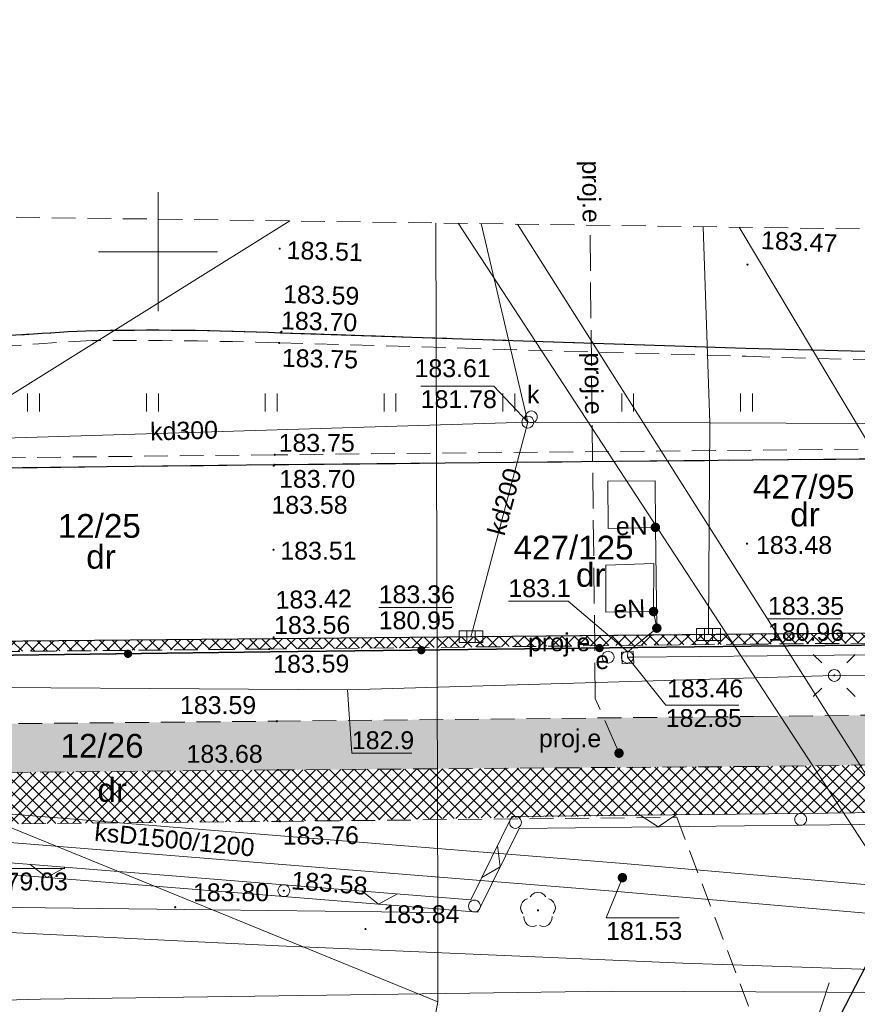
# Model space of a CAD drawing. Extents: x 8014 to 6635291, y -5609 to 5765892.
# Tile 83 of 158: x 6601194 to 6601229, y 5731818 to 5731860. Entities that reach past the tile are written whole.
import ezdxf
from ezdxf.enums import TextEntityAlignment as Align

# ---------------------------------------------------------------- set-up
doc = ezdxf.new("R2010")
doc.units = 0
doc.linetypes.add('PRZER2-1', pattern=[1.5, 1, -0.5])
doc.linetypes.add('PRZER3-1', pattern=[2, 1.5, -0.5])
doc.layers.get('0').update_dxf_attribs({"linetype": 'CONTINUOUS'})
doc.layers.add('A-SZRAF- DROGI', color=130, linetype='CONTINUOUS')
doc.layers.add('a_zieleń', color=80, linetype='CONTINUOUS')
for name, color, linetype, lineweight in [('EGDE_O', 7, 'CONTINUOUS', 18), ('GESDZI', 7, 'CONTINUOUS', 18), ('GSLKEK', 7, 'CONTINUOUS', 18), ('GSLKOG', 7, 'CONTINUOUS', 35), ('GSLKRW', 7, 'CONTINUOUS', 25), ('GSPIPD', 7, 'CONTINUOUS', 18), ('GSPWPS', 7, 'CONTINUOUS', 13), ('GSPWPS_O', 7, 'CONTINUOUS', 13), ('GSSINN', 7, 'CONTINUOUS', 18), ('GSSKOA', 7, 'CONTINUOUS', 18), ('GSSKOD', 7, 'CONTINUOUS', 18), ('GSSROW', 7, 'CONTINUOUS', 18), ('GSSUTR', 7, 'CONTINUOUS', 18), ('GUPELA', 7, 'CONTINUOUS', 18), ('GUPIKP', 7, 'CONTINUOUS', 18), ('GUPIKP_O', 7, 'CONTINUOUS', 18), ('GUPIWZ', 7, 'CONTINUOUS', 18), ('GUPIWZ_O', 7, 'CONTINUOUS', 18), ('GUPPRZ_O', 7, 'CONTINUOUS', 18), ('Ramka sekcyjna', 7, 'CONTINUOUS', 18)]:
    doc.layers.add(name, color=color, linetype=linetype, lineweight=lineweight)
for name, color, linetype, lineweight, true_color in [('EGUG_O', 7, 'CONTINUOUS', 18, 0x008000), ('GOSRBG', 4, 'CONTINUOUS', 35, 0x00ffff), ('GSPRDL', 7, 'CONTINUOUS', 18, 0x008000), ('GULCPR', 7, 'CONTINUOUS', 18, 0xd200d2), ('GULEPR', 1, 'CONTINUOUS', 18, 0xff0000), ('GULEPR_O', 1, 'CONTINUOUS', 18, 0xff0000), ('GULKPR', 7, 'CONTINUOUS', 18, 0x803300), ('GULKPR_O', 7, 'CONTINUOUS', 18, 0x803300), ('GULTPR', 7, 'CONTINUOUS', 18, 0xff9100), ('GUPEUT', 1, 'CONTINUOUS', 18, 0xff0000), ('GUPEUT_O', 1, 'CONTINUOUS', 18, 0xff0000), ('GUPKKS', 7, 'CONTINUOUS', 18, 0x803300), ('GUPKSD', 7, 'CONTINUOUS', 18, 0x803300), ('GUPKUT', 7, 'CONTINUOUS', 18, 0x803300), ('SUEP_O', 1, 'CONTINUOUS', 18, 0xff0000)]:
    doc.layers.add(name, color=color, linetype=linetype, lineweight=lineweight, true_color=true_color)
doc.styles.add('Arial', font='arial.ttf')
pattern_1 = [(45, (3365827.47042, 2822255.7523), (-0.265165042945, 0.265165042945), []), (135, (3365827.47042, 2822255.7523), (-0.265165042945, -0.265165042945), [])]

# ---------------------------------------------------------------- blocks, each defined once
blk = doc.blocks.new('D_GSPRDL1')
blk.add_hatch(color=0).paths.add_polyline_path([(0, -0.045), (0.013906, -0.042798), (0.02645, -0.036406), (0.036406, -0.02645), (0.042798, -0.013906), (0.045, 0), (0.042798, 0.013906), (0.036406, 0.02645), (0.02645, 0.036406), (0.013906, 0.042798), (0, 0.045), (-0.013906, 0.042798), (-0.02645, 0.036406), (-0.036406, 0.02645), (-0.042798, 0.013906), (-0.045, 0), (-0.042798, -0.013906), (-0.036406, -0.02645), (-0.02645, -0.036406), (-0.013906, -0.042798)])
at = {"color": 0}
for points in [[(-0.635969, -0.134326), (-0.70458, -0.024001), (-0.731429, 0.103115), (-0.713292, 0.231763), (-0.652348, 0.346501), (-0.55591, 0.433559), (-0.435555, 0.482485)], [(-0.324277, 0.563333), (-0.240553, 0.662679), (-0.127956, 0.727494), (0, 0.75), (0.127956, 0.727494), (0.240553, 0.662679), (0.324277, 0.563333)], [(0.435555, 0.482485), (0.55591, 0.433559), (0.652348, 0.346501), (0.713292, 0.231763), (0.731429, 0.103115), (0.70458, -0.024001), (0.635969, -0.134326)], [(-0.068773, -0.646351), (-0.194901, -0.677512), (-0.324092, -0.663766), (-0.440839, -0.606763), (-0.531129, -0.513345), (-0.584125, -0.394725), (-0.593465, -0.265141)], [(0.593465, -0.265141), (0.584125, -0.394725), (0.531129, -0.513345), (0.440839, -0.606763), (0.324092, -0.663766), (0.194901, -0.677512), (0.068773, -0.646351)]]:
    blk.add_lwpolyline(points, dxfattribs=at)
blk = doc.blocks.new('D_GUPKUT1')
blk.add_hatch(color=0).paths.add_polyline_path([(-0.2, 0), (-0.193185, -0.051764), (-0.173205, -0.1), (-0.141421, -0.141421), (-0.1, -0.173205), (-0.051764, -0.193185), (0, -0.2), (0.051764, -0.193185), (0.1, -0.173205), (0.141421, -0.141421), (0.173205, -0.1), (0.193185, -0.051764), (0.2, 0), (0.193185, 0.051764), (0.173205, 0.1), (0.141421, 0.141421), (0.1, 0.173205), (0.051764, 0.193185), (0, 0.2), (-0.051764, 0.193185), (-0.1, 0.173205), (-0.141421, 0.141421), (-0.173205, 0.1), (-0.193185, 0.051764)])
blk = doc.blocks.new('D_GUPEUT1')
blk.add_hatch(color=0).paths.add_polyline_path([(-0.2, 0), (-0.193185, -0.051764), (-0.173205, -0.1), (-0.141421, -0.141421), (-0.1, -0.173205), (-0.051764, -0.193185), (0, -0.2), (0.051764, -0.193185), (0.1, -0.173205), (0.141421, -0.141421), (0.173205, -0.1), (0.193185, -0.051764), (0.2, 0), (0.193185, 0.051764), (0.173205, 0.1), (0.141421, 0.141421), (0.1, 0.173205), (0.051764, 0.193185), (0, 0.2), (-0.051764, 0.193185), (-0.1, 0.173205), (-0.141421, 0.141421), (-0.173205, 0.1), (-0.193185, 0.051764)])
blk = doc.blocks.new('D_GUPIKP1_1')
at = {"color": 0}
blk.add_lwpolyline([(0, 0.25), (0.064705, 0.241481), (0.125, 0.216506), (0.176777, 0.176777), (0.216506, 0.125), (0.241481, 0.064705), (0.25, 0), (0.241481, -0.064705), (0.216506, -0.125), (0.176777, -0.176777), (0.125, -0.216506), (0.064705, -0.241481), (0, -0.25), (-0.064705, -0.241481), (-0.125, -0.216506), (-0.176777, -0.176777), (-0.216506, -0.125), (-0.241481, -0.064705), (-0.25, 0), (-0.241481, 0.064705), (-0.216506, 0.125), (-0.176777, 0.176777), (-0.125, 0.216506), (-0.064705, 0.241481)], close=True, dxfattribs=at)
blk = doc.blocks.new('D_GUPKSD1_1')
at = {"color": 0}
blk.add_lwpolyline([(0, 0.25), (0.064705, 0.241481), (0.125, 0.216506), (0.176777, 0.176777), (0.216506, 0.125), (0.241481, 0.064705), (0.25, 0), (0.241481, -0.064705), (0.216506, -0.125), (0.176777, -0.176777), (0.125, -0.216506), (0.064705, -0.241481), (0, -0.25), (-0.064705, -0.241481), (-0.125, -0.216506), (-0.176777, -0.176777), (-0.216506, -0.125), (-0.241481, -0.064705), (-0.25, 0), (-0.241481, 0.064705), (-0.216506, 0.125), (-0.176777, 0.176777), (-0.125, 0.216506), (-0.064705, 0.241481)], close=True, dxfattribs=at)
blk = doc.blocks.new('D_GUPIWZ1_1')
at = {"color": 0}
blk.add_lwpolyline([(0, 0.25), (0.064705, 0.241481), (0.125, 0.216506), (0.176777, 0.176777), (0.216506, 0.125), (0.241481, 0.064705), (0.25, 0), (0.241481, -0.064705), (0.216506, -0.125), (0.176777, -0.176777), (0.125, -0.216506), (0.064705, -0.241481), (0, -0.25), (-0.064705, -0.241481), (-0.125, -0.216506), (-0.176777, -0.176777), (-0.216506, -0.125), (-0.241481, -0.064705), (-0.25, 0), (-0.241481, 0.064705), (-0.216506, 0.125), (-0.176777, 0.176777), (-0.125, 0.216506), (-0.064705, 0.241481)], close=True, dxfattribs=at)
blk = doc.blocks.new('D_GUPKKS1')
at = {"color": 0}
blk.add_lwpolyline([(0.5, -0.25), (-0.5, -0.25), (-0.5, 0.25), (0.5, 0.25)], close=True, dxfattribs=at)
for points in [[(-0.175, -0.25), (-0.175, 0.25)], [(0.175, -0.25), (0.175, 0.25)]]:
    blk.add_lwpolyline(points, dxfattribs=at)
blk = doc.blocks.new('D_GUPIWZ1_2')
at = {"color": 0}
blk.add_lwpolyline([(-0.25, -0.25), (0.25, -0.25), (0.25, 0.25), (-0.25, 0.25)], close=True, dxfattribs=at)
blk = doc.blocks.new('D_GSPWPS1')
blk.add_hatch(color=0).paths.add_polyline_path([(-0.045, 0), (-0.043467, -0.011647), (-0.038971, -0.0225), (-0.03182, -0.03182), (-0.0225, -0.038971), (-0.011647, -0.043467), (0, -0.045), (0.011647, -0.043467), (0.0225, -0.038971), (0.03182, -0.03182), (0.038971, -0.0225), (0.043467, -0.011647), (0.045, 0), (0.043467, 0.011647), (0.038971, 0.0225), (0.03182, 0.03182), (0.0225, 0.038971), (0.011647, 0.043467), (0, 0.045), (-0.011647, 0.043467), (-0.0225, 0.038971), (-0.03182, 0.03182), (-0.038971, 0.0225), (-0.043467, 0.011647)])
blk = doc.blocks.new('D_GSPIPD1')
at = {"color": 0}
blk.add_lwpolyline([(0, 0.25), (0.064705, 0.241481), (0.125, 0.216506), (0.176777, 0.176777), (0.216506, 0.125), (0.241481, 0.064705), (0.25, 0), (0.241481, -0.064705), (0.216506, -0.125), (0.176777, -0.176777), (0.125, -0.216506), (0.064705, -0.241481), (0, -0.25), (-0.064705, -0.241481), (-0.125, -0.216506), (-0.176777, -0.176777), (-0.216506, -0.125), (-0.241481, -0.064705), (-0.25, 0), (-0.241481, 0.064705), (-0.216506, 0.125), (-0.176777, 0.176777), (-0.125, 0.216506), (-0.064705, 0.241481)], close=True, dxfattribs=at)
blk = doc.blocks.new('D_KTOK03')
at = {"color": 0}
blk.add_lwpolyline([(-0.75, -0.25), (0, 0.25), (0.75, -0.25)], dxfattribs=at)
blk = doc.blocks.new('D_KOLO')
blk.add_hatch(color=0).paths.add_polyline_path([(-0.175, 0), (-0.169037, -0.045293), (-0.151554, -0.0875), (-0.123744, -0.123744), (-0.0875, -0.151554), (-0.045293, -0.169037), (0, -0.175), (0.045293, -0.169037), (0.0875, -0.151554), (0.123744, -0.123744), (0.151554, -0.0875), (0.169037, -0.045293), (0.175, 0), (0.169037, 0.045293), (0.151554, 0.0875), (0.123744, 0.123744), (0.0875, 0.151554), (0.045293, 0.169037), (0, 0.175), (-0.045293, 0.169037), (-0.0875, 0.151554), (-0.123744, 0.123744), (-0.151554, 0.0875), (-0.169037, 0.045293)])
blk = doc.blocks.new('D_GUPELA2')
blk.add_hatch(color=0).paths.add_polyline_path([(-0.001087, 0.044987), (0.011881, 0.043403), (0.021281, 0.03965), (0.030065, 0.033482), (0.038133, 0.023893), (0.043117, 0.012881), (0.044986, 0.001113), (0.044323, -0.007777), (0.040557, -0.019497), (0.033417, -0.030138), (0.024849, -0.037517), (0.013788, -0.042836), (0.002013, -0.044955), (-0.00982, -0.043916), (-0.020466, -0.040077), (-0.029541, -0.033946), (-0.036867, -0.025804), (-0.04187, -0.01649), (-0.04461, -0.005909), (-0.044532, 0.006476), (-0.041285, 0.017903), (-0.034764, 0.028574), (-0.024479, 0.03776), (-0.013449, 0.042943)])
at = {"color": 0}
for points in [[(-0.883883, 0.883883), (-0.53033, 0.53033)], [(0.883883, 0.883883), (0.53033, 0.53033)], [(-0.883883, -0.883883), (-0.53033, -0.53033)], [(0.883883, -0.883883), (0.53033, -0.53033)]]:
    blk.add_lwpolyline(points, dxfattribs=at)
blk = doc.blocks.new('D_GUPELA1')
at = {"color": 0}
blk.add_lwpolyline([(0, 0.25), (0.064705, 0.241481), (0.125, 0.216506), (0.176777, 0.176777), (0.216506, 0.125), (0.241481, 0.064705), (0.25, 0), (0.241481, -0.064705), (0.216506, -0.125), (0.176777, -0.176777), (0.125, -0.216506), (0.064705, -0.241481), (0, -0.25), (-0.064705, -0.241481), (-0.125, -0.216506), (-0.176777, -0.176777), (-0.216506, -0.125), (-0.241481, -0.064705), (-0.25, 0), (-0.241481, 0.064705), (-0.216506, 0.125), (-0.176777, 0.176777), (-0.125, 0.216506), (-0.064705, 0.241481)], close=True, dxfattribs=at)
blk = doc.blocks.new('D_GSSUTR1')
at = {"color": 0}
for points in [[(-0.25666, 0.36165), (-0.25666, -0.38835)], [(0.24334, -0.38835), (0.24334, 0.36165)]]:
    blk.add_lwpolyline(points, dxfattribs=at)

msp = doc.modelspace()

# ---------------------------------------------------------------- hatches: boundary and pattern name
at = {"layer": 'A-SZRAF- DROGI', "linetype": 'ByBlock', "lineweight": 0}
h = msp.add_hatch(dxfattribs=at)
h.set_pattern_fill('ANSI37', color=253, scale=3, style=0)
h.set_pattern_definition(pattern_1)
edge = h.paths.add_edge_path()
edge.add_arc((6601135.049, 5731828.595), 3.119, 11.8601, 83.2948, ccw=False)
edge.add_line((6601138.101, 5731829.236), (6601138.113, 5731827.991))
edge.add_line((6601138.113, 5731827.991), (6601139.904, 5731827.638))
edge.add_line((6601139.904, 5731827.638), (6601142.298, 5731827.229))
edge.add_line((6601142.298, 5731827.229), (6601144.865, 5731826.872))
edge.add_line((6601144.865, 5731826.872), (6601158.368, 5731826.512))
edge.add_arc((6601157.926, 5731849.408), 22.9, 271.1058, 285.8097)
edge.add_arc((6601157.926, 5731849.408), 22.9, 285.8097, 297.833)
edge.add_line((6601168.618, 5731829.157), (6601168.763, 5731829.218))
edge.add_line((6601168.763, 5731829.218), (6601167.783, 5731830.984))
edge.add_arc((6601162.923, 5731859.008), 28.442, 271.5412, 279.8385, ccw=False)
edge.add_line((6601163.688, 5731830.576), (6601144.991, 5731830.954))
edge.add_line((6601144.991, 5731830.954), (6601141.296, 5731831.184))
edge.add_arc((6601145.096, 5731909.341), 78.25, 262.89202, 267.21705, ccw=False)
edge = h.paths.add_edge_path()
edge.add_line((6601173.522, 5731832.264), (6601173.254, 5731831.753))
edge.add_line((6601173.254, 5731831.753), (6601173.397, 5731831.785))
edge.add_arc((6601184.528, 5731790.229), 43.021, 95.6077, 104.9947, ccw=False)
edge.add_line((6601180.324, 5731833.044), (6601185.268, 5731833.104))
edge.add_line((6601185.268, 5731833.104), (6601204.678, 5731833.279))
edge.add_line((6601204.678, 5731833.279), (6601224.915, 5731833.484))
edge.add_line((6601224.915, 5731833.484), (6601242.156, 5731833.635))
edge.add_line((6601242.156, 5731833.635), (6601241.887, 5731834.035))
edge.add_line((6601241.887, 5731834.035), (6601224.921, 5731833.908))
edge.add_line((6601224.921, 5731833.908), (6601204.854, 5731833.717))
edge.add_line((6601204.854, 5731833.717), (6601185.258, 5731833.535))
edge.add_line((6601185.258, 5731833.535), (6601179.889, 5731833.497))
edge.add_arc((6601186.454, 5731783.655), 50.273, 97.5032, 101.9994)
edge.add_line((6601176.002, 5731832.829), (6601174.522, 5731832.491))
edge.add_line((6601174.522, 5731832.491), (6601173.522, 5731832.264))
at = {"layer": 'A-SZRAF- DROGI', "linetype": 'ByBlock', "lineweight": 0, "transparency": 33554559}
h = msp.add_hatch(color=253, dxfattribs=at)
edge = h.paths.add_edge_path()
edge.add_line((6601096.742, 5731831.841), (6601097.209, 5731831.653))
edge.add_arc((6601099.591, 5731836.299), 5.221, 242.8531, 270.3939)
edge.add_line((6601099.627, 5731831.078), (6601104.261, 5731830.87))
edge.add_line((6601104.261, 5731830.87), (6601110.45, 5731830.578))
edge.add_arc((6601109.502, 5731810.601), 20, 74.8645, 87.2829, ccw=False)
edge.add_line((6601114.724, 5731829.907), (6601120.388, 5731828.375))
edge.add_arc((6601125.61, 5731847.681), 20, 254.8645, 260.2477)
edge.add_line((6601122.222, 5731827.97), (6601104.31, 5731828.801))
edge.add_line((6601104.31, 5731828.801), (6601098.736, 5731829.044))
edge.add_arc((6601099.468, 5731836.321), 7.313, 237.4214, 264.2566, ccw=False)
edge.add_line((6601095.53, 5731830.158), (6601096.742, 5731831.841))
edge.add_line((6601096.742, 5731831.841), (6601096.742, 5731831.841))
edge = h.paths.add_edge_path()
edge.add_line((6601147.321, 5731826.807), (6601144.865, 5731826.872))
edge.add_arc((6601154.924, 5731908.521), 82.266, 262.55488, 262.97666, ccw=False)
edge.add_line((6601144.264, 5731826.948), (6601138.12, 5731827.233))
edge.add_line((6601138.12, 5731827.233), (6601138.133, 5731825.909))
edge.add_arc((6601145.621, 5731850.313), 25.527, 252.9427, 266.949)
edge.add_line((6601144.262, 5731824.822), (6601158.348, 5731824.461))
edge.add_line((6601158.348, 5731824.461), (6601164.801, 5731825.446))
edge.add_line((6601164.801, 5731825.446), (6601166.102, 5731825.936))
edge.add_line((6601166.102, 5731825.936), (6601168.791, 5731826.948))
edge.add_line((6601168.791, 5731826.948), (6601172.411, 5731828.026))
edge.add_line((6601172.411, 5731828.026), (6601173.992, 5731828.189))
edge.add_arc((6601186.035, 5732243.68), 415.666, 268.33976, 269.91165)
edge.add_line((6601185.394, 5731828.015), (6601205.043, 5731828.193))
edge.add_line((6601205.043, 5731828.193), (6601225.232, 5731828.343))
edge.add_line((6601225.232, 5731828.343), (6601245.543, 5731828.59))
edge.add_line((6601245.543, 5731828.59), (6601244.161, 5731830.648))
edge.add_line((6601244.161, 5731830.648), (6601225.062, 5731830.445))
edge.add_line((6601225.062, 5731830.445), (6601204.999, 5731830.246))
edge.add_line((6601204.999, 5731830.246), (6601185.122, 5731830.062))
edge.add_line((6601185.122, 5731830.062), (6601179.527, 5731830.121))
edge.add_line((6601179.527, 5731830.121), (6601173.833, 5731830.237))
edge.add_line((6601173.833, 5731830.237), (6601172.347, 5731830.025))
edge.add_line((6601172.347, 5731830.025), (6601168.763, 5731829.218))
edge.add_line((6601168.763, 5731829.218), (6601168.618, 5731829.157))
edge.add_arc((6601157.926, 5731849.408), 22.9, 271.1058, 297.833, ccw=False)
edge.add_line((6601158.368, 5731826.512), (6601147.321, 5731826.807))
at = {"layer": 'A-SZRAF- DROGI', "linetype": 'ByBlock', "lineweight": 0}
h = msp.add_hatch(dxfattribs=at)
h.set_pattern_fill('ANSI37', color=253, scale=3, style=0)
h.set_pattern_definition(pattern_1)
h.paths.add_polyline_path([(6601164.801, 5731825.446), (6601168.791, 5731826.948), (6601168.821, 5731824.474), (6601166.454, 5731823.503)])
edge = h.paths.add_edge_path()
edge.add_line((6601172.476, 5731825.895), (6601172.411, 5731828.026))
edge.add_line((6601172.411, 5731828.026), (6601173.992, 5731828.189))
edge.add_arc((6601186.035, 5732243.68), 415.666, 268.33976, 269.91165)
edge.add_line((6601185.394, 5731828.015), (6601205.043, 5731828.193))
edge.add_line((6601205.043, 5731828.193), (6601225.232, 5731828.343))
edge.add_line((6601225.232, 5731828.343), (6601245.168, 5731828.586))
edge.add_line((6601245.168, 5731828.586), (6601245.543, 5731828.59))
edge.add_line((6601245.543, 5731828.59), (6601246.884, 5731826.594))
edge.add_line((6601246.884, 5731826.594), (6601221.79, 5731826.309))
edge.add_line((6601221.79, 5731826.309), (6601205.136, 5731826.031))
edge.add_line((6601205.136, 5731826.031), (6601185.273, 5731825.848))
edge.add_line((6601185.273, 5731825.848), (6601173.834, 5731826.053))
edge.add_line((6601173.834, 5731826.053), (6601172.476, 5731825.895))
edge = h.paths.add_edge_path()
edge.add_line((6601111.994, 5731733.86), (6601109.203, 5731750.836))
edge.add_line((6601109.203, 5731750.836), (6601106.88, 5731760.994))
edge.add_line((6601106.88, 5731760.994), (6601102.557, 5731779.174))
edge.add_line((6601102.557, 5731779.174), (6601096.809, 5731802.335))
edge.add_line((6601096.809, 5731802.335), (6601093.394, 5731815.076))
edge.add_arc((6601112.891, 5731821.407), 20.499, 186.6456, 197.9903, ccw=False)
edge.add_arc((6601104.1, 5731821.197), 11.772, 157.0931, 190.5857, ccw=False)
edge.add_line((6601093.257, 5731825.779), (6601095.519, 5731824.743))
edge.add_line((6601095.519, 5731824.743), (6601101.325, 5731802.801))
edge.add_line((6601101.325, 5731802.801), (6601106.886, 5731780.522))
edge.add_line((6601106.886, 5731780.522), (6601111.376, 5731762.136))
edge.add_line((6601111.376, 5731762.136), (6601116.585, 5731733.745))
edge.add_line((6601116.585, 5731733.745), (6601117.929, 5731724.497))
edge.add_line((6601117.929, 5731724.497), (6601120.175, 5731712.999))
edge.add_line((6601120.175, 5731712.999), (6601122.074, 5731714.127))
edge.add_line((6601122.074, 5731714.127), (6601119.954, 5731724.963))
edge.add_line((6601119.954, 5731724.963), (6601118.634, 5731734.045))
edge.add_line((6601118.634, 5731734.045), (6601113.329, 5731762.836))
edge.add_line((6601113.329, 5731762.836), (6601108.915, 5731781.012))
edge.add_line((6601108.915, 5731781.012), (6601103.286, 5731803.464))
edge.add_line((6601103.286, 5731803.464), (6601098.333, 5731822.44))
edge.add_line((6601098.333, 5731822.44), (6601100.26, 5731826.8))
edge.add_line((6601100.26, 5731826.8), (6601104.18, 5731826.61))
edge.add_line((6601104.18, 5731826.61), (6601124.59, 5731825.705))
edge.add_arc((6601125.61, 5731847.683), 22.002, 254.8648, 267.342, ccw=False)
edge.add_line((6601119.866, 5731826.445), (6601114.202, 5731827.977))
edge.add_arc((6601110.334, 5731814.504), 14.017, 73.981, 84.7293)
edge.add_line((6601111.621, 5731828.462), (6601104.31, 5731828.801))
edge.add_line((6601104.31, 5731828.801), (6601098.736, 5731829.044))
edge.add_arc((6601099.468, 5731836.321), 7.313, 237.4214, 264.2566, ccw=False)
edge.add_line((6601095.53, 5731830.158), (6601092.874, 5731826.011))
edge.add_arc((6601101.918, 5731821.944), 9.917, 155.786, 175.0174)
edge.add_arc((6601112.86, 5731821.402), 20.868, 176.144, 198.0523)
edge.add_line((6601093.019, 5731814.935), (6601096.416, 5731802.213))
edge.add_line((6601096.416, 5731802.213), (6601102.139, 5731779.125))
edge.add_line((6601102.139, 5731779.125), (6601106.492, 5731760.912))
edge.add_line((6601106.492, 5731760.912), (6601108.825, 5731750.719))
edge.add_line((6601108.825, 5731750.719), (6601111.607, 5731733.785))
edge.add_line((6601111.607, 5731733.785), (6601115.11, 5731713.014))
edge.add_line((6601115.11, 5731713.014), (6601115.783, 5731710.389))
edge.add_line((6601115.783, 5731710.389), (6601116.123, 5731710.591))
edge.add_line((6601116.123, 5731710.591), (6601115.488, 5731713.094))
edge.add_line((6601115.488, 5731713.094), (6601113.741, 5731723.477))
edge.add_line((6601113.741, 5731723.477), (6601111.994, 5731733.86))
at = {"layer": 'a_zieleń', "transparency": 33554687}
h = msp.add_hatch(dxfattribs=at)
h.set_pattern_fill('ANSI31', color=256, scale=2, angle=0.5416)
h.set_pattern_definition([(45.54155787, (6600987.53512, 5732094.77134), (-0.1784396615, 0.175097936), [])])
edge = h.paths.add_edge_path()
edge.add_line((6601184.523, 5731785.715), (6601184.767, 5731785.473))
edge.add_line((6601184.767, 5731785.473), (6601208.79, 5731802.27))
edge.add_line((6601208.79, 5731802.27), (6601211.05, 5731814.48))
edge.add_line((6601211.05, 5731814.48), (6601142.151, 5731813.823))
edge.add_arc((6601143.698, 5731819.102), 5.501, 253.6603, 270.5475)
edge.add_line((6601143.751, 5731813.601), (6601191.034, 5731814.053))
edge.add_arc((6601191.122, 5731812.113), 1.942, 359.8374, 92.594, ccw=False)
edge.add_line((6601193.063, 5731812.108), (6601193.074, 5731811.004))
edge.add_line((6601193.074, 5731811.004), (6601197.383, 5731811.045))
edge.add_line((6601197.383, 5731811.045), (6601197.425, 5731806.621))
edge.add_line((6601197.425, 5731806.621), (6601199.732, 5731806.642))
edge.add_line((6601199.732, 5731806.642), (6601199.803, 5731799.171))
edge.add_line((6601199.803, 5731799.171), (6601197.516, 5731797.165))
edge.add_line((6601197.516, 5731797.165), (6601194.216, 5731797.133))
edge.add_line((6601194.216, 5731797.133), (6601194.251, 5731793.47))
edge.add_arc((6601191.538, 5731793.658), 2.72, 281.0894, 356.0358, ccw=False)
edge.add_line((6601192.061, 5731790.989), (6601185.152, 5731786.156))
edge.add_arc((71774552.687, -87417922.681), 113685689.918, 124.97904394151, 124.97904432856)
h.paths.add_polyline_path([(6601204.906, 5731809.178), (6601202.577, 5731808.579), (6601203.741, 5731808.879)], flags=16)

# ---------------------------------------------------------------- linework, layer by layer
at = {"layer": 'GESDZI', "color": 8, "linetype": 'Continuous', "lineweight": 18, "elevation": 10.22}
for points in [[(6601205.54, 5731851.292), (6601176.16, 5731832.96), (6601175.36, 5731833.29), (6601104.43, 5731835.62), (6601101.48, 5731835.75), (6601099.523, 5731852.763)], [(6601211.694, 5731851.207), (6601211.77, 5731822.19), (6601202.29, 5731822.31), (6601176.16, 5731832.96), (6601205.54, 5731851.292)], [(6601212.623, 5731851.194), (6601236.48, 5731814.72), (6601211.05, 5731814.48), (6601211.78, 5731818.44), (6601211.77, 5731822.19), (6601211.694, 5731851.207)], [(6601328.936, 5731821.654), (6601309.16, 5731817.51), (6601301.54, 5731819.06), (6601253.79, 5731809.13), (6601242.61, 5731805.35), (6601236.48, 5731814.72), (6601212.623, 5731851.194)], [(6601224.451, 5731851.03), (6601243.15, 5731819.76), (6601235.65, 5731818.76), (6601215.126, 5731851.16)], [(6601215.126, 5731851.16), (6601235.65, 5731818.76), (6601243.15, 5731819.76), (6601267.27, 5731822.96), (6601271.23, 5731823.49), (6601294.37, 5731826.56), (6601295.01, 5731826.85), (6601299.23, 5731827.8), (6601312.52, 5731830.78), (6601326.95, 5731833.63), (6601328.92, 5731834.01), (6601329.415, 5731834.107)], [(6601249.429, 5731850.684), (6601267.27, 5731822.96), (6601243.15, 5731819.76), (6601224.451, 5731851.03)]]:
    msp.add_lwpolyline(points, dxfattribs=at)
for points in [[(6601113, 5731823.37), (6601108.55, 5731829.74), (6601104.43, 5731835.62), (6601175.36, 5731833.29), (6601176.16, 5731832.96), (6601202.29, 5731822.31)], [(6601211.78, 5731818.44), (6601211.05, 5731814.48), (6601119.83, 5731813.61), (6601115.84, 5731819.32), (6601113, 5731823.37), (6601202.29, 5731822.31)], [(6601211.78, 5731818.44), (6601202.29, 5731822.31), (6601211.77, 5731822.19)]]:
    msp.add_lwpolyline(points, close=True, dxfattribs=at)
at = {"layer": 'GOSRBG', "color": 8, "linetype": 'PRZER2-1', "lineweight": 18, "elevation": 10.04}
msp.add_lwpolyline([(6601299.084, 5731734.247), (6601325.67, 5731736.853), (6601330.011, 5731849.566), (6601060.655, 5731853.302), (6601096.398, 5731719.42), (6601107.997, 5731690.995)], close=True, dxfattribs=at)
at = {"layer": 'GSLKEK', "color": 8, "linetype": 'Continuous', "lineweight": 18, "elevation": 10.18}
for points in [[(6601306.817, 5731822.167), (6601299.1, 5731827.105), (6601283.064, 5731826.95), (6601263.084, 5731826.758), (6601243.059, 5731826.555), (6601227.042, 5731826.367), (6601214.883, 5731826.233), (6601213.165, 5731822.73), (6601205.312, 5731823.363), (6601185.394, 5731824.963), (6601174.376, 5731825.865)], [(6601306.547, 5731821.745), (6601298.956, 5731826.603), (6601283.068, 5731826.45), (6601263.088, 5731826.258), (6601243.065, 5731826.055), (6601227.048, 5731825.867), (6601215.197, 5731825.737), (6601213.463, 5731822.204), (6601205.272, 5731822.865), (6601185.354, 5731824.465), (6601174.336, 5731825.367)]]:
    msp.add_lwpolyline(points, dxfattribs=at)
at = {"layer": 'GSLKOG', "color": 8, "linetype": 'Continuous', "lineweight": 35, "elevation": 10.18}
msp.add_lwpolyline([(6601287.214, 5731833.591), (6601265.38, 5731833.757), (6601245.133, 5731833.588), (6601224.954, 5731833.396), (6601204.702, 5731833.159), (6601185.265, 5731832.905), (6601182.45, 5731832.784), (6601175.996, 5731832.065)], dxfattribs=at)
at = {"layer": 'GSLKRW', "color": 8, "linetype": 'Continuous', "lineweight": 25, "elevation": 10.18}
for points in [[(6601145.154, 5731843.61), (6601154.722, 5731843.395), (6601164.716, 5731843.565), (6601185.236, 5731845.561, -0.022667), (6601196.957, 5731846.674, -0.016793), (6601205.157, 5731846.59), (6601224.725, 5731845.936), (6601244.731, 5731845.434)], [(6601245.071, 5731834.059), (6601224.921, 5731833.908), (6601204.854, 5731833.717), (6601185.258, 5731833.535), (6601179.889, 5731833.497, 0.019621), (6601176.002, 5731832.829, -0.000655), (6601173.522, 5731832.264), (6601167.783, 5731830.984, -0.03622), (6601163.688, 5731830.576), (6601144.991, 5731830.954)], [(6601230.981, 5731826.297), (6601229.77, 5731819.92), (6601228.28, 5731817.05), (6601227.74, 5731797.67, -0.158604), (6601232.063, 5731788.296, -0.204544), (6601228.953, 5731780.232, -0.170187), (6601221.47, 5731776.54), (6601220.539, 5731776.393), (6601211.635, 5731774.994), (6601207.571, 5731774.172)]]:
    msp.add_lwpolyline(points, format="xyb", dxfattribs=at)
msp.add_lwpolyline([(6601244.525, 5731841.414), (6601224.996, 5731841.225), (6601204.905, 5731841.032), (6601184.86, 5731840.79), (6601164.97, 5731840.783), (6601144.999, 5731841.203)], dxfattribs=at)
at = {"layer": 'GSSINN', "color": 8, "linetype": 'PRZER2-1', "lineweight": 18, "elevation": 10.3}
msp.add_lwpolyline([(6601293.058, 5731834.104), (6601285.791, 5731834.008), (6601265.374, 5731833.84), (6601245.158, 5731833.661), (6601224.915, 5731833.484), (6601204.678, 5731833.279), (6601185.268, 5731833.104), (6601180.324, 5731833.044, -0.003843), (6601173.48, 5731832.14), (6601173.522, 5731832.264, 0.000264), (6601174.522, 5731832.491, -0.027174), (6601179.889, 5731833.497), (6601185.258, 5731833.535), (6601204.854, 5731833.717), (6601224.921, 5731833.908), (6601245.071, 5731834.059), (6601265.313, 5731834.272), (6601285.762, 5731834.409), (6601293.115, 5731834.511)], format="xyb", dxfattribs=at)
msp.add_lwpolyline([(6601293.058, 5731834.104), (6601285.791, 5731834.008), (6601265.374, 5731833.84), (6601245.158, 5731833.661), (6601224.915, 5731833.484), (6601204.678, 5731833.279), (6601185.268, 5731833.104), (6601180.324, 5731833.044, -0.003843), (6601173.48, 5731832.14), (6601172.42, 5731830.07), (6601173.833, 5731830.237), (6601179.527, 5731830.121), (6601185.122, 5731830.062), (6601204.999, 5731830.246), (6601225.062, 5731830.445), (6601245.658, 5731830.664), (6601265.477, 5731830.883), (6601285.708, 5731831.059), (6601291.518, 5731831.149)], format="xyb", close=True, dxfattribs=at)
at = {"layer": 'GSSKOA', "color": 8, "linetype": 'PRZER3-1', "lineweight": 18, "elevation": 10.18}
for points in [[(6601081.325, 5731847.676), (6601084.855, 5731847.418), (6601085.84, 5731847.338), (6601087.9, 5731847.16), (6601092.777, 5731846.74), (6601093.821, 5731846.636), (6601106.408, 5731845.701), (6601124.621, 5731844.526), (6601145.154, 5731843.61), (6601154.722, 5731843.395), (6601164.716, 5731843.565), (6601185.236, 5731845.561, -0.022667), (6601196.957, 5731846.674, -0.016793), (6601205.157, 5731846.59), (6601224.725, 5731845.936), (6601244.731, 5731845.434)], [(6601093.019, 5731814.935, -0.095885), (6601092.039, 5731822.805, -0.08411), (6601092.874, 5731826.011), (6601095.53, 5731830.158), (6601096.742, 5731831.841), (6601097.526, 5731832.472, -0.053289), (6601100.298, 5731834.204, -0.145569), (6601114.794, 5731835.466), (6601114.819, 5731835.706), (6601124.302, 5731835.042), (6601145.171, 5731834.156), (6601164.929, 5731833.738), (6601179.441, 5731833.711), (6601179.889, 5731833.497), (6601185.258, 5731833.535), (6601204.854, 5731833.717), (6601224.921, 5731833.908), (6601245.071, 5731834.059)]]:
    msp.add_lwpolyline(points, format="xyb", dxfattribs=at)
msp.add_lwpolyline([(6601244.525, 5731841.414), (6601224.996, 5731841.225), (6601204.905, 5731841.032), (6601184.86, 5731840.79), (6601164.97, 5731840.783), (6601144.999, 5731841.203), (6601124.591, 5731842.096), (6601106.062, 5731843.303), (6601093.63, 5731844.263), (6601092.637, 5731844.339), (6601087.652, 5731844.767), (6601085.625, 5731844.941), (6601084.552, 5731845.067), (6601080.864, 5731845.681)], dxfattribs=at)
at = {"layer": 'GSSKOD', "color": 8, "linetype": 'PRZER2-1', "lineweight": 18, "elevation": 10.18}
for points in [[(6601245.168, 5731828.586), (6601225.232, 5731828.343), (6601205.043, 5731828.193), (6601185.394, 5731828.015), (6601179.561, 5731828.064), (6601173.992, 5731828.189), (6601172.39, 5731827.98), (6601168.791, 5731826.948), (6601168.677, 5731826.905), (6601164.81, 5731825.39), (6601166.41, 5731823.44), (6601168.65, 5731824.25), (6601169.399, 5731824.161), (6601171.853, 5731824.026), (6601172.39, 5731824.09), (6601172.46, 5731825.84), (6601173.834, 5731826.053), (6601179.669, 5731825.88), (6601185.273, 5731825.848), (6601205.136, 5731826.031), (6601221.83, 5731826.203)], [(6601231.3, 5731791.68), (6601227.74, 5731797.67), (6601228.28, 5731817.05), (6601229.77, 5731819.92), (6601230.981, 5731826.297)]]:
    msp.add_lwpolyline(points, dxfattribs=at)
msp.add_lwpolyline([(6601221.83, 5731826.203), (6601225.189, 5731817.372, -0.171284), (6601225.271, 5731815.784), (6601224.79, 5731797.851), (6601220.239, 5731784.878, -0.177896), (6601216.877, 5731781.95), (6601210.405, 5731780.99), (6601199.89, 5731778.48)], format="xyb", dxfattribs=at)
at = {"layer": 'GSSROW', "color": 8, "linetype": 'PRZER2-1', "lineweight": 18, "elevation": 10.18}
for points in [[(6601172.42, 5731830.07), (6601173.833, 5731830.237), (6601179.527, 5731830.121), (6601185.122, 5731830.062), (6601204.999, 5731830.246), (6601225.062, 5731830.445), (6601245.658, 5731830.664), (6601265.477, 5731830.883), (6601285.708, 5731831.059), (6601291.518, 5731831.149), (6601296.371, 5731831.17, 0.421147), (6601297.404, 5731831.673), (6601298.18, 5731834.019), (6601300.22, 5731833.525)], [(6601300.095, 5731833.139), (6601299.21, 5731830.913, -0.317127), (6601296.431, 5731829.08), (6601285.76, 5731828.97), (6601265.514, 5731828.816), (6601245.168, 5731828.586), (6601225.232, 5731828.343), (6601205.043, 5731828.193), (6601185.394, 5731828.015), (6601179.561, 5731828.064), (6601173.992, 5731828.189), (6601172.39, 5731827.98)]]:
    msp.add_lwpolyline(points, format="xyb", dxfattribs=at)
at = {"layer": 'GSSUTR', "color": 8, "linetype": 'PRZER2-1', "lineweight": 18, "elevation": 10.1}
msp.add_lwpolyline([(6601145.154, 5731843.61), (6601154.722, 5731843.395), (6601164.716, 5731843.565), (6601185.236, 5731845.561, -0.022667), (6601196.957, 5731846.674, -0.016793), (6601205.157, 5731846.59), (6601224.725, 5731845.936), (6601244.731, 5731845.434)], format="xyb", dxfattribs=at)
msp.add_lwpolyline([(6601244.698, 5731845.002), (6601265.077, 5731844.419), (6601272.817, 5731844.181), (6601272.742, 5731842.035), (6601265.156, 5731842.035), (6601244.464, 5731841.84), (6601224.967, 5731841.648), (6601204.914, 5731841.454), (6601184.868, 5731841.237), (6601166.854, 5731841.199), (6601166.718, 5731843.3), (6601185.29, 5731845.155, -0.019429), (6601197.226, 5731846.26, -0.009617), (6601205.096, 5731846.164), (6601224.752, 5731845.598)], format="xyb", close=True, dxfattribs=at)
msp.add_lwpolyline([(6601244.698, 5731845.002), (6601265.077, 5731844.419), (6601272.817, 5731844.181), (6601272.742, 5731842.035), (6601265.156, 5731842.035), (6601244.464, 5731841.84), (6601224.967, 5731841.648), (6601204.914, 5731841.454), (6601184.868, 5731841.237), (6601166.854, 5731841.199), (6601166.718, 5731843.3), (6601185.29, 5731845.155, -0.019429), (6601197.226, 5731846.26, -0.009617), (6601205.096, 5731846.164), (6601224.752, 5731845.598)], format="xyb", close=True, dxfattribs=at)
msp.add_lwpolyline([(6601244.525, 5731841.414), (6601224.996, 5731841.225), (6601204.905, 5731841.032), (6601184.86, 5731840.79), (6601164.97, 5731840.783), (6601144.999, 5731841.203)], dxfattribs=at)
at = {"layer": 'GULCPR', "color": 8, "linetype": 'Continuous', "lineweight": 18, "elevation": 10.14}
msp.add_lwpolyline([(6601242.922, 5731850.774), (6601243.095, 5731831.552), (6601243.201, 5731818.772), (6601219.142, 5731818.887), (6601195.054, 5731818.554), (6601171.222, 5731817.895), (6601147.076, 5731817.586), (6601123.892, 5731817.356), (6601124.3, 5731829.744), (6601115.209, 5731830.054), (6601115.418, 5731817.642), (6601111.159, 5731817.587), (6601108.079, 5731816.443)], dxfattribs=at)
at = {"layer": 'GULEPR', "color": 8, "linetype": 'PRZER3-1', "lineweight": 18, "elevation": 10.14}
msp.add_lwpolyline([(6601219.4, 5731828.9), (6601218.4, 5731831.2), (6601218.175, 5731851.117)], dxfattribs=at)
at = {"layer": 'GULEPR', "color": 8, "linetype": 'Continuous', "lineweight": 18, "elevation": 10.14}
for points in [[(6601220.93, 5731838.4), (6601218.94, 5731838.36), (6601218.93, 5731840.35), (6601220.92, 5731840.36)], [(6601220.85, 5731834.86), (6601218.85, 5731834.83), (6601218.84, 5731836.81), (6601220.87, 5731836.88)]]:
    msp.add_lwpolyline(points, close=True, dxfattribs=at)
for points in [[(6601220.99, 5731834.16), (6601220.93, 5731838.4)], [(6601220.99, 5731834.16), (6601220.85, 5731834.86)], [(6601219.75, 5731832.94), (6601219.77, 5731833.16), (6601220.99, 5731834.16)], [(6601219.75, 5731832.94), (6601220, 5731832.94), (6601253.83, 5731833.27), (6601254.07, 5731833.28)], [(6601103.24, 5731817.08), (6601103.36, 5731818.91), (6601108.27, 5731826.73), (6601114.75, 5731826.47), (6601130.29, 5731825.84), (6601150.16, 5731824.45), (6601163.52, 5731824.54), (6601171.2, 5731830.99), (6601177.34, 5731831.43), (6601187.15, 5731831.7), (6601207.97, 5731831.57), (6601228.46, 5731832.17), (6601241.76, 5731832.11), (6601253.61, 5731832.45), (6601278.34, 5731832.89), (6601289.7, 5731832.35), (6601290.15, 5731831.9), (6601290.143, 5731831.726)], [(6601227.3, 5731816.37), (6601228.24, 5731819.24)]]:
    msp.add_lwpolyline(points, dxfattribs=at)
at = {"layer": 'GULKPR', "color": 8, "linetype": 'Continuous', "lineweight": 18, "elevation": 10.14}
for points in [[(6601213.602, 5731851.181), (6601215.56, 5731842.83)], [(6601222.944, 5731851.051), (6601223.22, 5731842.8)], [(6601272.599, 5731843.699), (6601260.06, 5731842.66), (6601250.45, 5731842.8), (6601232.84, 5731842.76), (6601223.22, 5731842.8), (6601215.56, 5731842.83), (6601186.63, 5731841.95), (6601160.51, 5731842.25), (6601138.72, 5731842.74), (6601129.7, 5731843.26)], [(6601213.165, 5731833.8), (6601213.231, 5731834.05), (6601215.56, 5731842.83)], [(6601223.165, 5731833.89), (6601223.167, 5731834.14), (6601223.22, 5731842.8)], [(6601162.156, 5731828.888), (6601192.972, 5731826.405), (6601219.592, 5731824.258), (6601251.958, 5731821.436), (6601256.364, 5731821.045), (6601259.798, 5731820.774)], [(6601162.059, 5731827.692), (6601192.876, 5731825.209), (6601219.492, 5731823.062), (6601251.853, 5731820.241), (6601256.264, 5731819.849), (6601259.703, 5731819.578)]]:
    msp.add_lwpolyline(points, dxfattribs=at)
at = {"layer": 'GULTPR', "color": 8, "linetype": 'Continuous', "lineweight": 18, "elevation": 10.14}
msp.add_lwpolyline([(6601111.15, 5731821.94), (6601111.37, 5731821.93), (6601125.45, 5731821.98), (6601147.07, 5731822.07), (6601160.23, 5731822.08), (6601170.44, 5731822.26), (6601174.47, 5731822.18), (6601174.97, 5731822.12), (6601175.36, 5731822.12), (6601182.91, 5731821.84), (6601192.89, 5731821.39), (6601205.08, 5731820.8), (6601222.08, 5731820.07), (6601235.44, 5731819.62)], dxfattribs=at)
at = {"layer": 'GUPPRZ_O', "color": 8, "linetype": 'Continuous', "lineweight": 13, "elevation": 10.8, "flags": 128}
for points in [[(6601215.56, 5731842.83), (6601214.134, 5731844.343), (6601211.054, 5731844.343)], [(6601219.77, 5731833.16), (6601217.265, 5731835.295), (6601214.745, 5731835.295)], [(6601209.287, 5731835.036), (6601212.367, 5731835.036)], [(6601225.668, 5731834.551), (6601228.748, 5731834.551)], [(6601219.75, 5731832.94), (6601221.365, 5731830.926), (6601224.445, 5731830.926)], [(6601207.97, 5731831.57), (6601208.156, 5731828.898), (6601210.676, 5731828.898)], [(6601192.924, 5731825.807), (6601192.999, 5731824.049), (6601196.079, 5731824.049)], [(6601219.542, 5731823.66), (6601218.857, 5731821.968), (6601221.937, 5731821.968)]]:
    msp.add_lwpolyline(points, dxfattribs=at)
at = {"layer": 'Ramka sekcyjna', "color": 8, "linetype": 'Continuous', "lineweight": 18, "elevation": 100, "flags": 128}
for points in [[(6601200, 5731847.5), (6601200, 5731852.5)], [(6601200, 5731847.5), (6601200, 5731852.5)], [(6601200, 5731850), (6601197.5, 5731850)], [(6601200, 5731850), (6601202.5, 5731850)]]:
    msp.add_lwpolyline(points, dxfattribs=at)

# ---------------------------------------------------------------- block references
at = {"layer": 'GSLKEK', "color": 8, "linetype": 'Continuous', "lineweight": 18}
for p, rotation in [((6601221.043, 5731826.051, 10.18), 180.6299656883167), ((6601221.043, 5731826.051, 10.18), 180.6299656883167), ((6601214.177, 5731824.226, 10.18), 243.8665226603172), ((6601214.177, 5731824.226, 10.18), 243.8665226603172), ((6601195.333, 5731823.914, 10.18), 175.4073288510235), ((6601195.333, 5731823.914, 10.18), 175.4073288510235), ((6601209.303, 5731822.791, 10.18), 175.3888928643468), ((6601209.303, 5731822.791, 10.18), 175.3888928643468)]:
    msp.add_blockref('D_KTOK03', p, dxfattribs=dict(at, rotation=rotation))
at = {"layer": 'GSLKOG', "color": 8, "linetype": 'Continuous', "lineweight": 35}
for p, rotation in [((6601198.733, 5731833.081, 10.18), 180.748690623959), ((6601198.733, 5731833.081, 10.18), 180.748690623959), ((6601211.078, 5731833.234, 10.18), 180.6704759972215), ((6601211.078, 5731833.234, 10.18), 180.6704759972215), ((6601218.578, 5731833.321, 10.18), 180.6704759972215), ((6601218.578, 5731833.321, 10.18), 180.6704759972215)]:
    msp.add_blockref('D_KOLO', p, dxfattribs=dict(at, rotation=rotation))
at = {"layer": 'GSPIPD', "color": 8, "linetype": 'Continuous', "lineweight": 18}
for p in [(6601215.04, 5731825.985, 10.2), (6601227.045, 5731826.117, 10.2), (6601205.292, 5731823.114, 10.2), (6601213.314, 5731822.467, 10.2)]:
    msp.add_blockref('D_GSPIPD1', p, dxfattribs=at)
at = {"layer": 'GSPRDL', "color": 8, "linetype": 'Continuous', "lineweight": 18}
msp.add_blockref('D_GSPRDL1', (6601215.989, 5731822.289, 10.12), dxfattribs=at)
at = {"layer": 'GSPWPS', "color": 8, "linetype": 'Continuous', "lineweight": 13}
for p in [(6601205.122, 5731850.129, 10.08), (6601224.805, 5731849.457, 10.08), (6601205.157, 5731846.59, 10.08), (6601205.194, 5731846.629, 10.08), (6601205.096, 5731846.164, 10.08), (6601204.914, 5731841.454, 10.08), (6601204.861, 5731840.997, 10.08), (6601204.905, 5731841.032, 10.08), (6601224.785, 5731837.711, 10.08), (6601204.858, 5731837.457, 10.08), (6601204.854, 5731833.717, 10.08), (6601204.861, 5731833.776, 10.08), (6601204.678, 5731833.279, 10.08), (6601204.999, 5731830.246, 10.08), (6601205.043, 5731828.193, 10.08), (6601205.136, 5731826.031, 10.08), (6601205.292, 5731823.114, 10.08), (6601200.72, 5731822.42, 10.08), (6601208.73, 5731821.5, 10.08)]:
    msp.add_blockref('D_GSPWPS1', p, dxfattribs=at)
at = {"layer": 'GSSUTR', "color": 8, "linetype": 'Continuous', "lineweight": 18}
for p in [(6601194.768, 5731843.67, 10.1), (6601199.768, 5731843.67, 10.1), (6601204.768, 5731843.67, 10.1), (6601209.768, 5731843.67, 10.1), (6601214.768, 5731843.67, 10.1), (6601219.768, 5731843.67, 10.1), (6601224.768, 5731843.67, 10.1)]:
    msp.add_blockref('D_GSSUTR1', p, dxfattribs=at)
at = {"layer": 'GUPELA', "color": 8, "linetype": 'Continuous', "lineweight": 18}
for name, p in [('D_GUPELA2', (6601228.46, 5731832.17, 10.15)), ('D_GUPELA1', (6601228.46, 5731832.17, 10.16))]:
    msp.add_blockref(name, p, dxfattribs=at)
at = {"layer": 'GUPEUT', "color": 8, "linetype": 'Continuous', "lineweight": 18}
for p in [(6601220.93, 5731838.4, 10.16), (6601220.85, 5731834.86, 10.16), (6601220.99, 5731834.16, 10.16)]:
    msp.add_blockref('D_GUPEUT1', p, dxfattribs=at)
at = {"layer": 'GUPEUT', "color": 8, "linetype": 'Continuous', "lineweight": 18, "rotation": 292.4914006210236}
msp.add_blockref('D_GUPEUT1', (6601219.4, 5731828.9, 10.16), dxfattribs=at)
at = {"layer": 'GUPIKP', "color": 8, "linetype": 'Continuous', "lineweight": 18}
for p in [(6601218.94, 5731832.94, 10.16), (6601219.75, 5731832.94, 10.16)]:
    msp.add_blockref('D_GUPIKP1_1', p, dxfattribs=at)
at = {"layer": 'GUPIWZ', "color": 8, "linetype": 'Continuous', "lineweight": 18}
msp.add_blockref('D_GUPIWZ1_1', (6601215.71, 5731843.05, 10.18), dxfattribs=at)
at = {"layer": 'GUPIWZ', "color": 8, "linetype": 'Continuous', "lineweight": 18, "rotation": 272.9258319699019}
msp.add_blockref('D_GUPIWZ1_2', (6601219.763, 5731832.917, 10.18), dxfattribs=at)
at = {"layer": 'GUPKKS', "color": 8, "linetype": 'Continuous', "lineweight": 18}
for p in [(6601213.165, 5731833.8, 10.16), (6601223.165, 5731833.89, 10.16)]:
    msp.add_blockref('D_GUPKKS1', p, dxfattribs=at)
at = {"layer": 'GUPKSD', "color": 8, "linetype": 'Continuous', "lineweight": 18}
msp.add_blockref('D_GUPKSD1_1', (6601215.56, 5731842.83, 10.16), dxfattribs=at)
at = {"layer": 'GUPKUT', "color": 8, "linetype": 'Continuous', "lineweight": 18, "rotation": 353.9877780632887}
msp.add_blockref('D_GUPKUT1', (6601219.542, 5731823.66, 10.16), dxfattribs=at)

# ---------------------------------------------------------------- texts
at = {"layer": 'EGDE_O', "color": 8, "linetype": 'Continuous', "lineweight": 0, "style": 'Arial'}
for s, p in [('427/95', (6601227.173, 5731839.609, 10.8)), ('12/25', (6601197.526, 5731837.963, 10.8)), ('427/125', (6601217.485, 5731837.049, 10.8)), ('12/26', (6601197.644, 5731828.711, 10.8))]:
    msp.add_text(s, height=1, dxfattribs=at).set_placement(p, align=Align.CENTER)
at = {"layer": 'EGUG_O', "color": 8, "linetype": 'Continuous', "lineweight": 0, "style": 'Arial'}
for p in [(6601227.226, 5731838.441, 10.8), (6601197.598, 5731836.665, 10.8), (6601218.21, 5731835.901, 10.8), (6601198.069, 5731826.852, 10.8)]:
    msp.add_text('dr', height=1, dxfattribs=at).set_placement(p, align=Align.CENTER)
at = {"layer": 'GSPWPS_O', "color": 8, "linetype": 'Continuous', "lineweight": 0, "style": 'Arial'}
for s, rotation, p in [('183.47', 357.4534, (6601225.365, 5731850.115, 10.8)), ('183.51', 358.2167, (6601205.402, 5731849.697, 10.8)), ('183.59', 358.4822, (6601205.256, 5731847.845, 10.8)), ('183.70', 358.2875, (6601205.167, 5731846.739, 10.8)), ('183.75', 358.6467, (6601205.203, 5731845.161, 10.8)), ('183.42', 1.2727, (6601204.952, 5731834.969, 10.8)), ('183.56', 0.2954, (6601204.886, 5731833.913, 10.8)), ('183.59', 0.253, (6601204.847, 5731832.28, 10.8)), ('183.76', 0.5203, (6601205.251, 5731825.049, 10.8)), ('183.58', 355.6699, (6601205.586, 5731823.178, 10.8))]:
    msp.add_text(s, height=0.75, rotation=rotation, dxfattribs=at).set_placement(p)
for s, p in [('183.75', (6601205.074, 5731841.581, 10.8)), ('183.70', (6601205.095, 5731840.065, 10.8)), ('183.58', (6601204.772, 5731838.973, 10.8)), ('183.51', (6601205.147, 5731837.044, 10.8)), ('183.48', (6601225.162, 5731837.284, 10.8)), ('183.59', (6601200.923, 5731830.549, 10.8)), ('183.68', (6601201.199, 5731828.494, 10.8)), ('183.80', (6601201.47, 5731822.67, 10.8)), ('183.84', (6601209.48, 5731821.75, 10.8))]:
    msp.add_text(s, height=0.75, dxfattribs=at).set_placement(p)
at = {"layer": 'GULEPR_O', "color": 8, "linetype": 'Continuous', "lineweight": 0, "style": 'Arial'}
for s, rotation, p in [('proj.e', 270.6486, (6601217.957, 5731844.447, 10.8)), ('eN', 1.1515, (6601219.941, 5731838.087, 10.8)), ('eN', 1.9749, (6601219.846, 5731834.601, 10.8))]:
    msp.add_text(s, height=0.75, rotation=rotation, dxfattribs=at).set_placement(p, align=Align.CENTER)
at = {"layer": 'GULKPR_O', "color": 8, "linetype": 'Continuous', "lineweight": 0, "style": 'Arial'}
for s, rotation, p in [('kd300', 1.7423, (6601201.104, 5731842.097, 10.8)), ('kd200', 75.1456, (6601214.939, 5731839.388, 10.8)), ('ksD1500/1200', 354.2505, (6601200.656, 5731824.884, 10.8))]:
    msp.add_text(s, height=0.75, rotation=rotation, dxfattribs=at).set_placement(p, align=Align.CENTER)
at = {"layer": 'GUPEUT_O', "color": 8, "linetype": 'Continuous', "lineweight": 0, "style": 'Arial'}
msp.add_text('proj.e', height=0.75, dxfattribs=at).set_placement((6601218.65, 5731829.15, 10.8), align=Align.RIGHT)
at = {"layer": 'GUPIKP_O', "color": 8, "linetype": 'Continuous', "lineweight": 0, "style": 'Arial'}
msp.add_text('proj.e', height=0.75, dxfattribs=at).set_placement((6601218.19, 5731833.19, 10.8), align=Align.RIGHT)
at = {"layer": 'GUPIWZ_O', "color": 8, "linetype": 'Continuous', "lineweight": 0, "style": 'Arial'}
for s, p in [('k', (6601216.052, 5731843.619, 10.8)), ('e', (6601218.988, 5731832.44, 10.8))]:
    msp.add_text(s, height=0.75, dxfattribs=at).set_placement(p, align=Align.RIGHT)
at = {"layer": 'GUPPRZ_O', "color": 8, "linetype": 'Continuous', "lineweight": 0, "style": 'Arial'}
for s, p in [('183.61', (6601210.795, 5731844.722, 10.8)), ('181.78', (6601211.054, 5731843.421, 10.8)), ('183.1', (6601214.745, 5731835.467, 10.8)), ('183.36', (6601209.287, 5731835.209, 10.8)), ('183.35', (6601225.668, 5731834.724, 10.8)), ('180.95', (6601209.287, 5731834.114, 10.8)), ('180.96', (6601225.668, 5731833.629, 10.8)), ('183.46', (6601221.419, 5731831.25, 10.8)), ('182.85', (6601221.365, 5731830.004, 10.8)), ('182.9', (6601208.156, 5731829.07, 10.8)), ('179.03', (6601192.999, 5731823.127, 10.8)), ('181.53', (6601218.857, 5731821.045, 10.8))]:
    msp.add_text(s, height=0.75, dxfattribs=at).set_placement(p)
at = {"layer": 'SUEP_O', "color": 8, "linetype": 'Continuous', "lineweight": 0, "style": 'Arial'}
msp.add_text('proj.e', height=0.75, rotation=270.6486, dxfattribs=at).set_placement((6601217.856, 5731852.521, 10.8), align=Align.CENTER)

doc.saveas('drawing.dxf')
